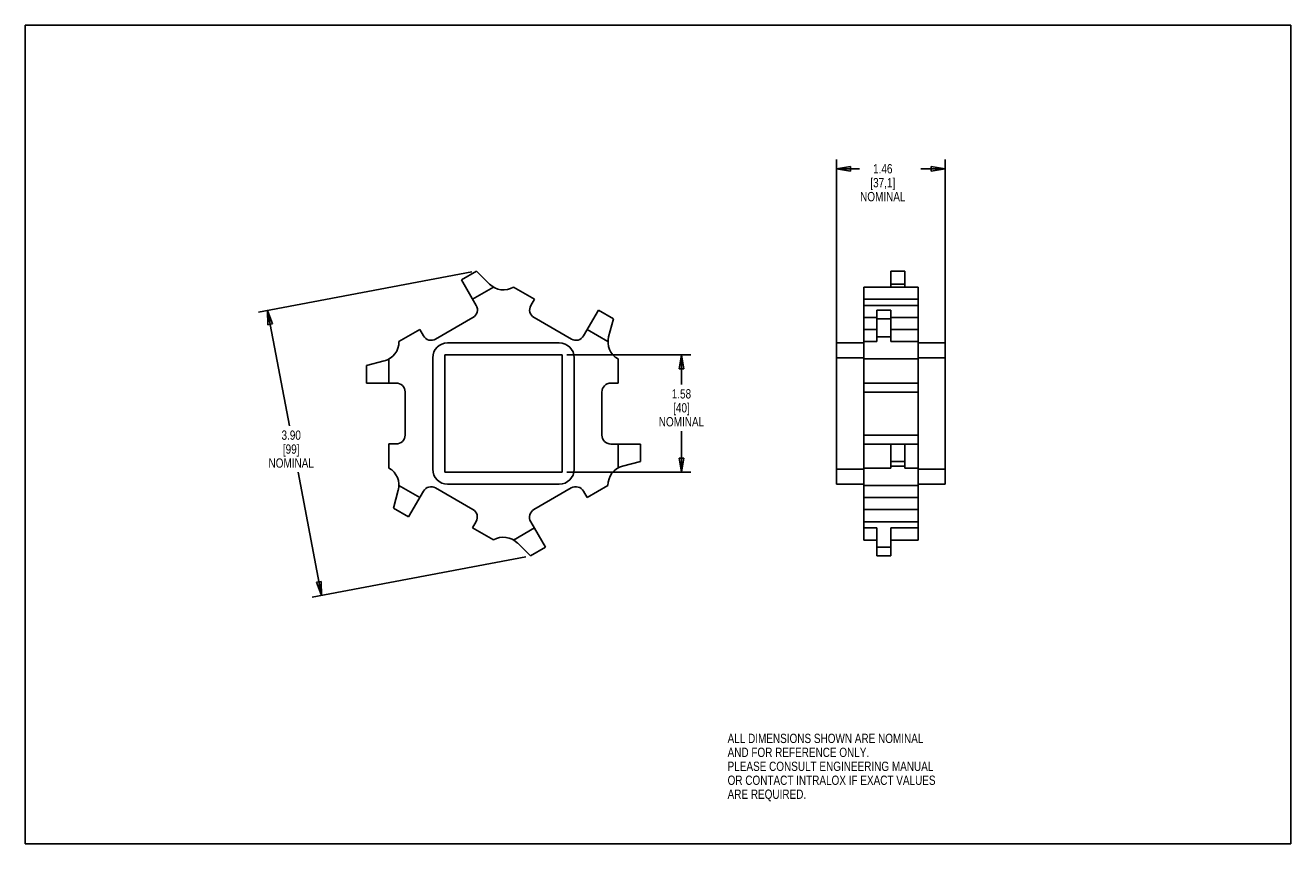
# Model space of a CAD drawing. Header units: inches. Extents: x 0 to 17, y 0 to 11.
import ezdxf

# ---------------------------------------------------------------- set-up
doc = ezdxf.new("R2010")
doc.units = ezdxf.units.IN
doc.header["$LTSCALE"] = 0.935
doc.header["$MEASUREMENT"] = 0
doc.layers.get('0').update_dxf_attribs({"linetype": 'CONTINUOUS'})
doc.layers.add('ALL_FEATURES', color=7, linetype='CONTINUOUS')
doc.styles.get("Standard").update_dxf_attribs({"font": 'txt', "width": 0.8})
doc.dimstyles.new('DIMSTYLE_1', dxfattribs={"dimtxt": 0.125, "dimasz": 0.1875, "dimexe": 0.18, "dimexo": 0.0625, "dimgap": 0.09, "dimtad": 0, "dimtih": 1, "dimtoh": 1, "dimzin": 4, "dimdsep": 46, "dimtxsty": 'STANDARD', "dimblk": 'CLOSED', "dimblk1": 'CLOSED', "dimblk2": 'CLOSED', "dimcen": 0.09, "dimadec": 0, "dimazin": 0, "dimtp": 0.01, "dimtm": 0.01, "dimtfac": 1, "dimtofl": 0, "dimtmove": 0, "dimatfit": 3, "dimldrblk": 'CLOSED', "dimfxl": 1, "dimtolj": 1, "dimtzin": 4, "dimarcsym": 0})

# ---------------------------------------------------------------- blocks, each defined once
blk = doc.blocks.new('_CLOSED')
at = {"color": 0, "linetype": 'BYBLOCK'}
for p, q in [((0, 0), (-1, 0.167)), ((-1, 0.167), (-1, -0.167)), ((-1, -0.167), (0, 0)), ((-1, 0), (0, 0))]:
    blk.add_line(p, q, dxfattribs=at)
blk = doc.blocks.new('*D0')
at = {"color": 3, "linetype": 'CONTINUOUS'}
for p, q in [((6.001, 7.685), (3.132, 7.143)), ((3.255, 7.166), (3.548, 5.617)), ((3.979, 3.336), (3.666, 4.992)), ((6.725, 3.856), (3.856, 3.313))]:
    blk.add_line(p, q, dxfattribs=at)
at = {"color": 3, "linetype": 'CONTINUOUS', "xscale": 0.1875, "yscale": 0.1875, "zscale": 0.1875}
for p, rotation in [((3.255, 7.166), 100.7069549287), ((3.979, 3.336), 280.7069549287)]:
    blk.add_blockref('_CLOSED', p, dxfattribs=dict(at, rotation=rotation))
at = {"color": 3, "linetype": 'CONTINUOUS', "insert": (3.572, 5.554), "char_height": 0.125, "width": 0.7, "attachment_point": 2, "line_spacing_factor": 0.9}
blk.add_mtext('3.90\\P[99]\\PNOMINAL', dxfattribs=at)
blk = doc.blocks.new('*D1')
at = {"color": 3, "linetype": 'CONTINUOUS'}
for p, q in [((7.274, 6.569), (8.94, 6.569)), ((8.815, 6.569), (8.815, 6.171)), ((8.815, 4.994), (8.815, 5.546)), ((7.274, 4.994), (8.94, 4.994))]:
    blk.add_line(p, q, dxfattribs=at)
at = {"color": 3, "linetype": 'CONTINUOUS', "xscale": 0.1875, "yscale": 0.1875, "zscale": 0.1875}
for p, rotation in [((8.815, 6.569), 90), ((8.815, 4.994), 270)]:
    blk.add_blockref('_CLOSED', p, dxfattribs=dict(at, rotation=rotation))
at = {"color": 3, "linetype": 'CONTINUOUS', "insert": (8.815, 6.109), "char_height": 0.125, "width": 0.7, "attachment_point": 2, "line_spacing_factor": 0.9}
blk.add_mtext('1.58\\P[40]\\PNOMINAL', dxfattribs=at)
blk = doc.blocks.new('*D2')
at = {"color": 3, "linetype": 'CONTINUOUS'}
for p, q in [((10.899, 6.594), (10.899, 9.197)), ((12.359, 6.594), (12.359, 9.197)), ((10.899, 9.072), (11.207, 9.072)), ((12.359, 9.072), (12.032, 9.072))]:
    blk.add_line(p, q, dxfattribs=at)
at = {"color": 3, "linetype": 'CONTINUOUS', "xscale": 0.1875, "yscale": 0.1875, "zscale": 0.1875, "rotation": 180}
blk.add_blockref('_CLOSED', (10.899, 9.072), dxfattribs=at)
at = {"color": 3, "linetype": 'CONTINUOUS', "xscale": 0.1875, "yscale": 0.1875, "zscale": 0.1875}
blk.add_blockref('_CLOSED', (12.359, 9.072), dxfattribs=at)
at = {"color": 3, "linetype": 'CONTINUOUS', "insert": (11.52, 9.135), "char_height": 0.125, "width": 0.7, "attachment_point": 2, "line_spacing_factor": 0.9}
blk.add_mtext('1.46\\P[37,1]\\PNOMINAL', dxfattribs=at)

msp = doc.modelspace()

# ---------------------------------------------------------------- linework, layer by layer
at = {"color": 7, "linetype": 'CONTINUOUS'}
for p, q in [((0, 0), (0, 11)), ((0, 11), (17, 11)), ((17, 0), (17, 11)), ((6.062, 7.697), (5.859, 7.58)), ((6.237, 7.522), (6.062, 7.697)), ((11.629, 7.481), (11.629, 7.697)), ((11.816, 7.697), (11.629, 7.697)), ((11.816, 7.481), (11.816, 7.697)), ((5.859, 7.58), (6.058, 7.236)), ((6.009, 7.32), (6.289, 7.481)), ((11.264, 7.481), (11.264, 7.481)), ((11.629, 7.481), (11.264, 7.481)), ((11.816, 7.522), (11.629, 7.522)), ((11.994, 7.481), (11.816, 7.481)), ((11.994, 7.481), (11.994, 7.481)), ((6.791, 7.235), (6.84, 7.319)), ((11.264, 4.082), (11.264, 7.319)), ((11.994, 4.082), (11.994, 7.319)), ((7.5, 6.826), (7.699, 7.17)), ((7.901, 7.053), (7.699, 7.17)), ((11.264, 7.235), (11.994, 7.235)), ((11.442, 6.749), (11.442, 7.17)), ((11.442, 7.17), (11.629, 7.17)), ((11.629, 6.749), (11.629, 7.17)), ((6.014, 7.072), (5.513, 6.782)), ((7.336, 6.782), (6.835, 7.071)), ((7.837, 6.814), (7.901, 7.053)), ((11.264, 7.071), (11.442, 7.071)), ((11.442, 7.053), (11.629, 7.053)), ((11.629, 7.071), (11.994, 7.071)), ((5.301, 6.91), (5.02, 6.748)), ((5.349, 6.826), (5.301, 6.91)), ((7.549, 6.91), (7.828, 6.749)), ((11.264, 6.91), (11.442, 6.91)), ((11.442, 6.814), (11.629, 6.814)), ((11.994, 6.91), (11.629, 6.91)), ((7.174, 6.732), (5.674, 6.732)), ((10.899, 4.832), (10.899, 6.732)), ((10.899, 6.732), (11.264, 6.732)), ((11.264, 6.749), (11.442, 6.749)), ((11.629, 6.749), (11.994, 6.749)), ((11.994, 6.732), (12.359, 6.732)), ((12.359, 4.832), (12.359, 6.732)), ((4.823, 6.49), (4.585, 6.426)), ((4.885, 6.192), (4.885, 6.515)), ((5.474, 6.532), (5.474, 5.032)), ((7.374, 5.032), (7.374, 6.532)), ((7.963, 6.191), (7.963, 6.515)), ((10.899, 6.532), (11.264, 6.532)), ((11.264, 6.515), (11.994, 6.515)), ((11.994, 6.532), (12.359, 6.532)), ((4.585, 6.426), (4.585, 6.192)), ((4.585, 6.192), (4.982, 6.192)), ((7.866, 6.191), (7.963, 6.191)), ((11.264, 6.191), (11.994, 6.191)), ((5.102, 6.072), (5.102, 5.493)), ((7.746, 5.492), (7.746, 6.071)), ((11.994, 6.071), (11.264, 6.071)), ((11.994, 5.492), (11.264, 5.492)), ((4.885, 5.373), (4.885, 5.049)), ((4.982, 5.373), (4.885, 5.373)), ((8.263, 5.372), (7.866, 5.372)), ((7.963, 5.372), (7.963, 5.049)), ((8.263, 5.138), (8.263, 5.372)), ((11.264, 5.372), (11.994, 5.372)), ((11.629, 5.049), (11.629, 5.372)), ((11.816, 5.049), (11.816, 5.372)), ((8.025, 5.074), (8.263, 5.138)), ((11.816, 5.138), (11.629, 5.138)), ((10.899, 5.032), (11.264, 5.032)), ((11.629, 5.049), (11.264, 5.049)), ((11.816, 5.074), (11.629, 5.074)), ((11.994, 5.049), (11.816, 5.049)), ((11.994, 5.032), (12.359, 5.032)), ((5.3, 4.654), (5.02, 4.815)), ((5.512, 4.782), (6.013, 4.493)), ((5.674, 4.832), (7.174, 4.832)), ((6.834, 4.492), (7.335, 4.781)), ((7.548, 4.653), (7.828, 4.816)), ((10.899, 4.832), (11.264, 4.832)), ((11.994, 4.816), (11.264, 4.816)), ((11.994, 4.832), (12.359, 4.832)), ((5.011, 4.75), (4.947, 4.511)), ((5.15, 4.394), (5.348, 4.738)), ((7.499, 4.738), (7.548, 4.653)), ((11.994, 4.653), (11.264, 4.653)), ((4.947, 4.511), (5.15, 4.394)), ((11.264, 4.492), (11.994, 4.492)), ((6.057, 4.329), (6.009, 4.245)), ((6.989, 3.984), (6.79, 4.328)), ((11.264, 4.328), (11.994, 4.328)), ((6.009, 4.245), (6.289, 4.083)), ((6.839, 4.244), (6.559, 4.082)), ((11.264, 4.244), (11.442, 4.244)), ((11.264, 4.082), (11.442, 4.082)), ((11.442, 3.867), (11.442, 4.244)), ((11.994, 4.244), (11.629, 4.244)), ((11.629, 3.867), (11.629, 4.244)), ((11.629, 4.082), (11.994, 4.082)), ((6.611, 4.042), (6.786, 3.867)), ((6.786, 3.867), (6.989, 3.984)), ((11.442, 3.984), (11.629, 3.984)), ((11.442, 3.867), (11.629, 3.867)), ((0, 0), (17, 0))]:
    msp.add_line(p, q, dxfattribs=at)
for centre, radius, start, end in [((6.424, 7.709), 0.265, 225, 300.5567), ((5.954, 7.176), 0.12, 300, 30), ((6.895, 7.175), 0.12, 150, 240), ((5.453, 6.886), 0.12, 210, 300), ((7.396, 6.886), 0.12, 240, 330), ((8.093, 6.746), 0.265, 165, 240.5567), ((4.755, 6.746), 0.265, 285, 0.5567), ((5.674, 6.532), 0.2, 90, 180), ((7.174, 6.532), 0.2, 0, 90), ((4.982, 6.072), 0.12, 0, 90), ((7.866, 6.071), 0.12, 90, 180), ((4.982, 5.493), 0.12, 270, 360), ((7.866, 5.492), 0.12, 180, 270), ((4.755, 4.818), 0.265, 345, 60.5567), ((5.674, 5.032), 0.2, 180, 270), ((7.174, 5.032), 0.2, 270, 360), ((8.093, 4.818), 0.265, 105, 180.5567), ((5.452, 4.678), 0.12, 60, 150), ((7.395, 4.678), 0.12, 30, 120), ((5.953, 4.389), 0.12, 330, 60), ((6.894, 4.388), 0.12, 120, 210), ((6.424, 3.854), 0.265, 45, 120.5567)]:
    msp.add_arc(centre, radius, start, end, dxfattribs=at)
at = {"layer": 'ALL_FEATURES', "color": 7, "linetype": 'CONTINUOUS'}
for p, q in [((6.84, 7.319), (6.559, 7.481)), ((11.264, 7.319), (11.264, 7.481)), ((11.994, 7.481), (11.264, 7.481)), ((11.994, 7.319), (11.994, 7.481)), ((11.994, 7.319), (11.264, 7.319)), ((5.637, 6.569), (5.637, 4.994)), ((7.212, 6.569), (5.637, 6.569)), ((7.212, 4.994), (7.212, 6.569)), ((5.637, 4.994), (7.212, 4.994))]:
    msp.add_line(p, q, dxfattribs=at)

# ---------------------------------------------------------------- texts
at = {"color": 3, "linetype": 'CONTINUOUS', "insert": (9.435, 1.478), "char_height": 0.125, "width": 3.5, "attachment_point": 1, "line_spacing_factor": 0.9}
msp.add_mtext('ALL DIMENSIONS SHOWN ARE NOMINAL\\PAND FOR REFERENCE ONLY.\\PPLEASE CONSULT ENGINEERING MANUAL\\POR CONTACT INTRALOX IF EXACT VALUES\\PARE REQUIRED. ', dxfattribs=at)

# ---------------------------------------------------------------- dimensions: what is measured, and where the dimension line sits
at = {"color": 3, "linetype": 'CONTINUOUS'}
dim = msp.add_linear_dim(base=(12.359, 9.072), p1=(10.899, 6.594), p2=(12.359, 6.594), text='<>\\PNOMINAL', dimstyle='DIMSTYLE_1', dxfattribs=at)
dim.commit()
dim.dimension.update_dxf_attribs({"geometry": '*D2', "text_midpoint": (11.395, 8.885), "dimtype": 160})
for base, p1, p2, angle, picture, middle in [((3.979, 3.336), (6.001, 7.685), (6.725, 3.856), 280.707, '*D0', (3.297, 5.304)), ((8.814931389, 4.994437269), (7.274090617, 6.569437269), (7.274090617, 4.994437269), 270, '*D1', (8.539931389, 5.858976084))]:
    dim = msp.add_linear_dim(base=base, p1=p1, p2=p2, angle=angle, text='<>\\PNOMINAL', dimstyle='DIMSTYLE_1', dxfattribs=at)
    dim.commit()
    dim.dimension.update_dxf_attribs({"geometry": picture, "text_midpoint": middle, "dimtype": 160})

doc.saveas('drawing.dxf')
